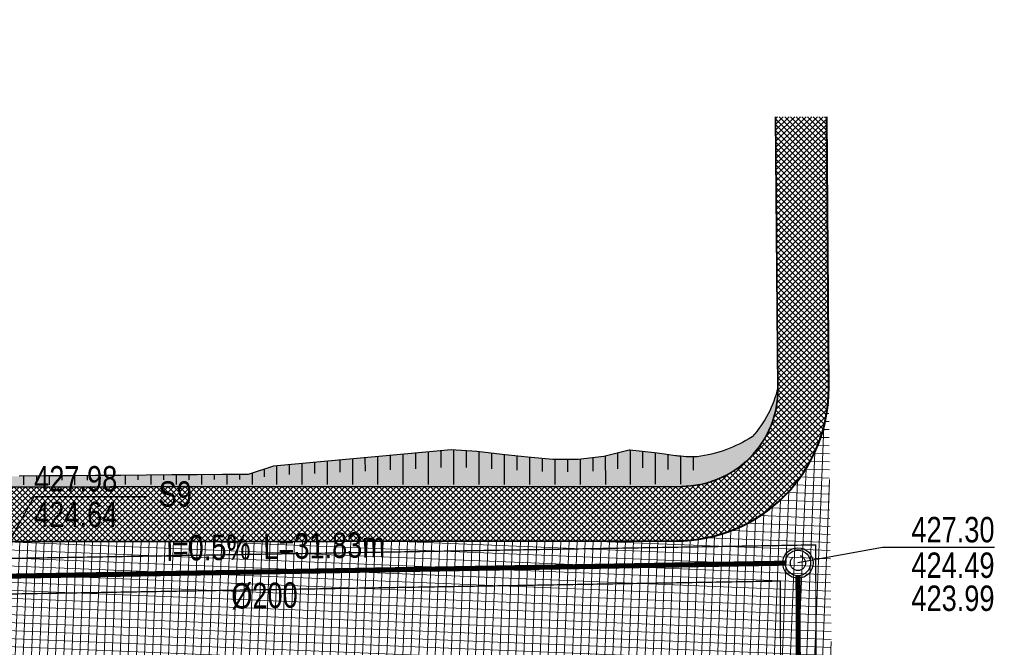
# Model space of a CAD drawing. Header units: metres. Extents: x 7331444 to 14836576, y 5479641 to 11132379.
# Tile 26 of 53: x 7418335 to 7418373, y 5566069 to 5566094. Entities that reach past the tile are written whole.
import ezdxf
from ezdxf.enums import TextEntityAlignment as Align

# ---------------------------------------------------------------- set-up
doc = ezdxf.new("R2010")
doc.units = ezdxf.units.M
doc.linetypes.add('1.5_0.5', pattern=[2, 1.5, -0.5])
doc.linetypes.add('ACAD_ISO02W100', pattern=[15, 12, -3])
for name, color, linetype, lineweight in [('$Koncepcja', 10, 'Continuous', 35), ('$Wymiarowanie', 7, 'Continuous', 9), ('projekt KS', 44, 'Continuous', 30)]:
    doc.layers.add(name, color=color, linetype=linetype, lineweight=lineweight)
for name, color, linetype in [('$ODNOŚNIKI', 7, 'Continuous'), ('$wysarzenie', 7, 'Continuous'), ('C-DROGI-KORYTARZE', 7, 'Continuous'), ('Zakres', 7, 'Continuous')]:
    doc.layers.add(name, color=color, linetype=linetype)

# ---------------------------------------------------------------- blocks, each defined once
blk = doc.blocks.new('droga Potiebni')
at = {"layer": '$Koncepcja', "lineweight": 9, "transparency": 33554610}
h = blk.add_hatch(dxfattribs=at)
h.set_pattern_fill('ANSI37', color=253, scale=0.05)
h.set_pattern_definition([(45, (0, 0), (-0.1122532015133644, 0.1122532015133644), []), (135, (0, 0), (-0.1122532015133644, -0.1122532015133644), [])])
h.paths.add_polyline_path([(7418342.136191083, 5566068.521620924), (7418341.406388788, 5566067.771159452), (7418358.945224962, 5566067.782246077), (7418358.944750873, 5566068.532245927)])
edge = h.paths.add_edge_path()
edge.add_line((7418225.188944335, 5566066.654371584), (7418224.479174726, 5566065.879449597))
edge.add_line((7418224.479174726, 5566065.879449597), (7418271.463018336, 5566067.499672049))
edge.add_arc((7418285.145300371, 5565670.735509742), 397.0000067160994, 90.03621774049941, 91.97504351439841, ccw=False)
edge.add_line((7418284.894349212, 5566067.735437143), (7418335.299169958, 5566067.767298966))
edge.add_line((7418335.299169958, 5566067.767298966), (7418334.523200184, 5566068.516808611))
edge.add_line((7418334.523200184, 5566068.516808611), (7418284.893875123, 5566068.485436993))
edge.add_arc((7418285.145300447, 5565670.735505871), 397.7500105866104, 90.03621775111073, 91.975043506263)
edge.add_line((7418271.437170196, 5566068.249226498), (7418225.188944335, 5566066.654371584))
h.paths.add_polyline_path([(7418186.852285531, 5566065.332344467), (7418186.135887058, 5566064.550185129), (7418218.406082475, 5566065.670021), (7418217.611284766, 5566066.393058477)])
edge = h.paths.add_edge_path()
edge.add_line((7418145.709186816, 5566065.964820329), (7418144.84892375, 5566065.31860538))
edge.add_arc((7418165.883506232, 5566226.955687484), 162.9999999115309, 262.5855022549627, 271.9750435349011)
edge.add_line((7418171.501168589, 5566064.052520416), (7418180.069423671, 5566064.347993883))
edge.add_line((7418180.069423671, 5566064.347993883), (7418179.274625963, 5566065.07103136))
edge.add_line((7418179.274625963, 5566065.07103136), (7418171.475320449, 5566064.802074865))
edge.add_arc((7418165.883506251, 5566226.955687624), 162.2500000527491, 262.8573018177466, 271.97504352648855, ccw=False)
edge = h.paths.add_edge_path()
edge.add_line((7418092.703852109, 5566079.447643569), (7418099.899301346, 5566077.302837))
edge.add_line((7418099.899301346, 5566077.302837), (7418098.952632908, 5566076.806415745))
edge.add_line((7418098.952632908, 5566076.806415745), (7418100.676673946, 5566076.293585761))
edge.add_line((7418100.676673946, 5566076.293585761), (7418100.151921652, 5566077.227536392))
edge.add_line((7418100.151921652, 5566077.227536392), (7418107.355813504, 5566075.080213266))
edge.add_line((7418107.355813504, 5566075.080213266), (7418106.414771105, 5566074.586742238))
edge.add_line((7418106.414771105, 5566074.586742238), (7418119.410269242, 5566070.721125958))
edge.add_arc((7418165.883502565, 5566226.955674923), 162.9999868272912, 253.4344634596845, 254.1244864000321)
edge.add_line((7418121.295153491, 5566070.172784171), (7418120.76378477, 5566071.105524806))
edge.add_arc((7418125.781728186, 5566090.312614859), 19.85175217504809, 251.929895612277, 255.35846495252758, ccw=False)
edge.add_line((7418119.624103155, 5566071.439996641), (7418092.703852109, 5566079.447643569))
h.paths.add_polyline_path([(7418085.553761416, 5566081.574496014), (7418084.601663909, 5566081.075227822), (7418093.231720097, 5566078.508147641), (7418092.703852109, 5566079.447643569)])
h.paths.add_polyline_path([(7417955.25261023, 5566119.894205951), (7417954.731849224, 5566120.837222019), (7417952.072061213, 5566121.648727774), (7417950.917479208, 5566121.21686165)])
h.paths.add_polyline_path([(7417973.248931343, 5566114.415681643), (7417972.71968353, 5566115.349103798), (7417961.914985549, 5566118.645635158), (7417960.986873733, 5566118.167611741)])
h.paths.add_polyline_path([(7418004.335007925, 5566104.951195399), (7418003.833081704, 5566105.882974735), (7418000.350337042, 5566106.918945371), (7417979.939159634, 5566113.14642961), (7417978.998199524, 5566112.661788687), (7418000.133984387, 5566106.200823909)])
h.paths.add_polyline_path([(7418034.141393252, 5566096.105240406), (7418033.627149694, 5566097.02048766), (7418011.033960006, 5566103.741015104), (7418010.106381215, 5566103.254604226)])
h.paths.add_polyline_path([(7418049.982115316, 5566091.373093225), (7418049.44811808, 5566092.323497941), (7418040.828027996, 5566094.878528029), (7418039.903389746, 5566094.393659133)])
h.paths.add_polyline_path([(7418056.655125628, 5566090.170629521), (7418055.730487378, 5566089.685760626), (7418078.880751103, 5566082.776959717), (7418078.352883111, 5566083.716455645)])
edge = h.paths.add_edge_path()
edge.add_line((7417934.69042922, 5566226.177766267), (7417935.405242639, 5566226.953943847))
edge.add_arc((7417338.293490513, 5566199.336974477), 597.7500661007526, 2.648095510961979, 3.15946188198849)
edge.add_line((7417935.134982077, 5566232.282011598), (7417934.182876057, 5566249.584045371))
edge.add_line((7417934.182876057, 5566249.584045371), (7417933.434009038, 5566249.542836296))
edge.add_line((7417933.434009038, 5566249.542836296), (7417934.38612207, 5566232.240675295))
edge.add_arc((7417321.434714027, 5566198.43656751), 613.8828441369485, 2.590062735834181, 3.1566493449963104, ccw=False)
edge = h.paths.add_edge_path()
edge.add_line((7417935.291440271, 5566199.782434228), (7417936.0442969, 5566200.525805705))
edge.add_arc((7417365.660591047, 5566199.484340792), 570.3846566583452, 0.1046163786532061, 2.007149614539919)
edge.add_line((7417935.695296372, 5566219.461609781), (7417934.929794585, 5566220.174430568))
edge.add_arc((7417344.818711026, 5566199.50978982), 590.4727921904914, 0.02645570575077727, 2.0055767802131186, ccw=False)
edge = h.paths.add_edge_path()
edge.add_line((7417934.64721982, 5566145.274781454), (7417935.404415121, 5566146.082126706))
edge.add_line((7417935.404415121, 5566146.082126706), (7417935.994058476, 5566191.644613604))
edge.add_arc((7417913.758307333, 5566192.052268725), 22.23948766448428, 358.9496958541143, 362.5098428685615)
edge.add_line((7417935.976460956, 5566193.026158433), (7417935.267433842, 5566193.752194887))
edge.add_arc((7417338.29364139, 5566199.336976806), 596.9999151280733, 359.2626479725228, 359.464004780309, ccw=False)
edge.add_line((7417935.244120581, 5566191.654265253), (7417934.64721982, 5566145.274781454))
edge = h.paths.add_edge_path()
edge.add_line((7417935.859142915, 5566138.591439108), (7417934.931456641, 5566139.461500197))
edge.add_arc((7417957.622651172, 5566143.217787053), 23.00000000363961, 189.3994690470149, 238.5827673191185)
edge.add_line((7417945.633525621, 5566123.589723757), (7417945.137462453, 5566124.800877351))
edge.add_arc((7417957.62166217, 5566143.21679123), 22.24862077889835, 191.9989567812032, 235.866544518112, ccw=False)
h = blk.add_hatch(dxfattribs=at)
h.set_pattern_fill('ANSI37', color=253, scale=0.05)
h.set_pattern_definition([(45, (7418366.502168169, 5566070.787023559), (-0.1122532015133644, 0.1122532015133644), []), (135, (7418366.502168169, 5566070.787023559), (-0.1122532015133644, -0.1122532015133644), [])])
edge = h.paths.add_edge_path()
edge.add_line((7418126.193701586, 5566076.50210066), (7418126.028718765, 5566075.88403812))
edge.add_line((7418126.028718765, 5566075.88403812), (7418127.091665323, 5566074.049652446))
edge.add_arc((7418205.227787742, 5566388.18051369), 323.7027210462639, 256.0318580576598, 256.5401508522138)
edge.add_line((7418129.88147859, 5566073.368847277), (7418131.634956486, 5566074.505029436))
edge.add_line((7418131.634956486, 5566074.505029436), (7418131.76408197, 5566075.142562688))
edge.add_arc((7418166.195316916, 5566228.307697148), 156.9874783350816, 255.23781033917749, 257.3306262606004, ccw=False)
h.paths.add_polyline_path([(7418104.420617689, 5566082.900360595), (7418104.23507018, 5566082.277434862), (7418105.244155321, 5566080.412292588), (7418119.886141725, 5566076.056915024), (7418121.688969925, 5566077.074645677), (7418121.860701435, 5566077.717990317)])
h.paths.add_polyline_path([(7418075.935844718, 5566091.373388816), (7418075.734598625, 5566090.696836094), (7418076.716432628, 5566088.898094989), (7418091.40253502, 5566084.529594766), (7418093.268481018, 5566085.539508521), (7418093.4540364, 5566086.162460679)])
h.paths.add_polyline_path([(7418036.681386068, 5566103.049945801), (7418036.493178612, 5566102.417226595), (7418037.506104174, 5566100.561525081), (7418069.616051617, 5566091.010160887), (7418071.421374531, 5566091.97983957), (7418071.622620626, 5566092.656392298)])
h.paths.add_polyline_path([(7418006.780740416, 5566111.944528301), (7418006.595310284, 5566111.321145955), (7418007.608235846, 5566109.465444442), (7418030.317462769, 5566102.699844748), (7418032.179954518, 5566103.70023007), (7418032.324180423, 5566104.346031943)])
h.paths.add_polyline_path([(7417977.523674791, 5566118.588184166), (7417978.066085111, 5566118.423066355), (7418000.419594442, 5566111.603764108), (7418002.28208619, 5566112.604149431), (7418002.467408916, 5566113.227170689), (7417976.684746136, 5566121.091984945), (7417976.490881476, 5566120.444608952)])
h.paths.add_polyline_path([(7417966.316046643, 5566124.275538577), (7417966.115415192, 5566123.679005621), (7417967.077260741, 5566121.776605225), (7417967.843322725, 5566121.541686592), (7417969.860948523, 5566120.926176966), (7417970.329594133, 5566120.783110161), (7417972.179284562, 5566121.73307414), (7417972.380658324, 5566122.405169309)])
edge = h.paths.add_edge_path()
edge.add_line((7417960.017704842, 5566124.260774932), (7417961.855259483, 5566125.128517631))
edge.add_line((7417961.855259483, 5566125.128517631), (7417962.070148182, 5566125.772379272))
edge.add_line((7417962.070148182, 5566125.772379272), (7417957.805658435, 5566127.502725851))
edge.add_arc((7417996.717851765, 5566217.282811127), 97.85000000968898, 242.1726807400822, 246.56728317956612, ccw=False)
edge.add_arc((7417957.625297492, 5566143.219720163), 14.10294496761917, 190.1287739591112, 242.1668389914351, ccw=False)
edge.add_arc((7418040.068907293, 5566157.937750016), 97.849999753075, 179.2629770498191, 190.1229322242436, ccw=False)
edge.add_line((7417942.227003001, 5566159.19640654), (7417942.647062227, 5566191.840309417))
edge.add_arc((7417338.299895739, 5566199.337098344), 604.3936626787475, 359.2892953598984, 360.8237091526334)
edge.add_line((7417942.631100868, 5566208.025826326), (7417940.481320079, 5566207.994917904))
edge.add_arc((7417338.293559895, 5566199.33697791), 602.2499966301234, -0.7106499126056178, 0.8237119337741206, ccw=False)
edge.add_line((7417940.497232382, 5566191.867353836), (7417940.077188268, 5566159.224636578))
edge.add_arc((7418040.068907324, 5566157.937750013), 99.99999978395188, 179.2626479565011, 190.1229322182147)
edge.add_arc((7417957.6231303, 5566143.218137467), 16.25053326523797, 190.1238515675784, 242.2371733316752)
edge.add_arc((7417995.526063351, 5566214.688358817), 97.14932553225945, 242.0909433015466, 248.5614657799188)
edge = h.paths.add_edge_path()
edge.add_line((7418315.601277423, 5566075.154849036), (7418315.6016883, 5566074.504849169))
edge.add_line((7418315.6016883, 5566074.504849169), (7418317.102636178, 5566073.005797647))
edge.add_line((7418317.102636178, 5566073.005797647), (7418360.357815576, 5566073.033140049))
edge.add_arc((7418360.354022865, 5566079.033138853), 6.000000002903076, 270.0362177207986, 360.4009435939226)
edge.add_line((7418366.353875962, 5566079.075125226), (7418366.279309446, 5566089.7306798))
edge.add_line((7418366.279309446, 5566089.7306798), (7418364.255086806, 5566089.7306798))
edge.add_line((7418364.255086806, 5566089.7306798), (7418364.351359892, 5566079.017410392))
edge.add_arc((7418360.551513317, 5566078.983263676), 3.799999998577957, -89.96378230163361, 0.5148655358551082, ccw=False)
edge.add_line((7418360.553915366, 5566075.183264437), (7418315.601277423, 5566075.154849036))
h.paths.add_polyline_path([(7418282.662164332, 5566075.127874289), (7418282.67155895, 5566074.477707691), (7418284.193110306, 5566072.984389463), (7418309.602637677, 5566073.001056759), (7418311.1016892, 5566074.502004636), (7418311.101278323, 5566075.152004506)])
edge = h.paths.add_edge_path()
edge.add_line((7418260.677983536, 5566074.532170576), (7418260.701322, 5566073.893972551))
edge.add_line((7418260.701322, 5566073.893972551), (7418262.25513735, 5566072.449791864))
edge.add_line((7418262.25513735, 5566072.449791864), (7418271.28208129, 5566072.746553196))
edge.add_arc((7418285.145299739, 5565670.735532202), 402.2499842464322, 91.20311347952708, 91.97504354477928, ccw=False)
edge.add_line((7418276.699358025, 5566072.896838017), (7418278.172028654, 5566074.412691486))
edge.add_line((7418278.172028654, 5566074.412691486), (7418278.159943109, 5566075.059325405))
edge.add_arc((7418281.852594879, 5565771.190614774), 303.891146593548, 90.69623143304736, 92.00735069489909)
edge.add_line((7418271.207983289, 5566074.895275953), (7418260.677983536, 5566074.532170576))
edge = h.paths.add_edge_path()
edge.add_line((7418217.669552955, 5566070.897742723), (7418219.095879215, 5566072.43410387))
edge.add_line((7418219.095879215, 5566072.43410387), (7418219.070972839, 5566073.104707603))
edge.add_line((7418219.070972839, 5566073.104707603), (7418171.246133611, 5566071.448124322))
edge.add_arc((7418165.884479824, 5566226.968010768), 155.6122823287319, 258.9910797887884, 271.97452889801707, ccw=False)
edge.add_line((7418136.168475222, 5566074.219388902), (7418136.039231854, 5566073.581273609))
edge.add_line((7418136.039231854, 5566073.581273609), (7418137.216103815, 5566071.836438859))
edge.add_arc((7418165.878521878, 5566226.640124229), 157.4347967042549, 259.5102875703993, 271.9808144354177)
edge.add_line((7418171.320231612, 5566069.299401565), (7418217.669552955, 5566070.897742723))
h.paths.add_polyline_path([(7418223.568588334, 5566073.252447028), (7418223.592778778, 5566072.601119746), (7418225.149713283, 5566071.155693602), (7418254.761198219, 5566072.176835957), (7418256.204327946, 5566073.72952056), (7418256.180453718, 5566074.382369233)])
at = {"layer": '$Wymiarowanie', "lineweight": 9, "ltscale": 5, "transparency": 33554585}
h = blk.add_hatch(dxfattribs=at)
h.set_pattern_fill('ANSI37', color=253, scale=0.09999999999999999, angle=42.69633868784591)
h.set_pattern_definition([(87.6963386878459, (0, 0), (-0.3172434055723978, 0.01276211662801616), []), (177.6963386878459, (0, 0), (-0.01276211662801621, -0.3172434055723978), [])])
edge = h.paths.add_edge_path()
edge.add_line((7417938.676078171, 5566249.83129981), (7417934.182876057, 5566249.584045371))
edge.add_line((7417934.182876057, 5566249.584045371), (7417935.134982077, 5566232.282011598))
edge.add_arc((7417338.293555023, 5566199.336977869), 597.7500015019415, -0.7373520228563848, 3.159461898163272, ccw=False)
edge.add_line((7417935.994058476, 5566191.644613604), (7417935.374493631, 5566143.504119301))
edge.add_arc((7417957.622651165, 5566143.217787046), 22.24999999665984, 179.2626479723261, 253.0329649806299)
edge.add_line((7417951.129623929, 5566121.93626696), (7418000.350337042, 5566106.918945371))
edge.add_line((7418000.350337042, 5566106.918945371), (7418119.624103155, 5566071.439996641))
edge.add_arc((7418165.958122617, 5566227.538543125), 162.8299652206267, 253.4677718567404, 271.9417351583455)
edge.add_line((7418171.475320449, 5566064.802074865), (7418271.437170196, 5566068.249226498))
edge.add_arc((7418285.145300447, 5565670.735505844), 397.7500106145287, 90.03621775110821, 91.97504350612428, ccw=False)
edge.add_line((7418284.893875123, 5566068.485436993), (7418360.509094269, 5566068.533234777))
edge.add_arc((7418360.51288698, 5566062.533235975), 6.000000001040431, 0.7307032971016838, 90.03621772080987, ccw=False)
edge.add_line((7418366.512399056, 5566062.609752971), (7418366.353875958, 5566079.075125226))
edge.add_arc((7418360.354022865, 5566079.033138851), 5.999999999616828, -89.9637822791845, 0.40094362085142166, ccw=False)
edge.add_line((7418360.357815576, 5566073.033140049), (7418284.89103059, 5566072.985436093))
edge.add_arc((7418285.145300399, 5565670.735508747), 402.2500077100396, 90.0362177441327, 91.97504351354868)
edge.add_line((7418271.28208136, 5566072.746553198), (7418171.320231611, 5566069.299401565))
edge.add_arc((7418165.883506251, 5566226.955687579), 157.7500000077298, 253.4344634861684, 271.975043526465, ccw=False)
edge.add_line((7418120.907106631, 5566075.753220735), (7418001.648452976, 5566111.227674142))
edge.add_line((7418001.648452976, 5566111.227674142), (7417967.535706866, 5566121.635529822))
edge.add_arc((7417996.717851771, 5566217.282811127), 100.0000000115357, 242.1726807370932, 253.0329649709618, ccw=False)
edge.add_arc((7417957.46412342, 5566143.101983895), 16.07381722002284, 189.8158901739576, 242.4797227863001, ccw=False)
edge.add_arc((7418040.068907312, 5566157.937750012), 99.99999977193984, 179.2626479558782, 190.1229322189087, ccw=False)
edge.add_line((7417940.077188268, 5566159.224636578), (7417940.493685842, 5566191.586703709))
edge.add_arc((7417338.293556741, 5566199.336977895), 602.2499997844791, 359.2626479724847, 362.9105970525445)
edge.add_arc((7417945.758903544, 5566230.222487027), 6.000000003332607, 93.1594619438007, 182.9105970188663, ccw=False)
edge.add_line((7417945.428213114, 5566236.213367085), (7417948.423650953, 5566236.378712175))
edge.add_line((7417948.423650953, 5566236.378712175), (7417948.203248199, 5566240.371590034))
edge.add_line((7417948.203248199, 5566240.371590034), (7417945.215805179, 5566240.20668625))
edge.add_arc((7417944.885114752, 5566246.197566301), 5.999999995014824, 183.1594619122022, 273.15946191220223, ccw=False)
edge.add_line((7417938.894234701, 5566245.866875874), (7417938.676078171, 5566249.83129981))
at = {"lineweight": 9, "transparency": 33554610}
h = blk.add_hatch(color=253, dxfattribs=at)
h.dxf.hatch_style = 1
h.paths.add_polyline_path([(7418364.35073592, 5566079.060124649, -0.1271994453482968), (7418363.339228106, 5566077.135589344, -0.1110768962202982), (7418361.171777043, 5566076.345742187, -0.03243868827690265), (7418360.53138498, 5566076.364707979), (7418358.512933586, 5566076.606756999), (7418357.498644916, 5566076.357901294), (7418356.498716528, 5566076.244296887), (7418355.498716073, 5566076.244699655), (7418355.071088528, 5566076.279300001), (7418354.075807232, 5566076.374776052), (7418352.498517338, 5566076.55814615), (7418351.498473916, 5566076.626524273), (7418348.393679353, 5566076.338525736), (7418344.498882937, 5566075.977247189), (7418343.49908651, 5566075.654881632), (7418339.772084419, 5566075.624863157), (7418334.169802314, 5566075.579740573), (7418330.169932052, 5566075.54752433), (7418326.999166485, 5566075.523149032), (7418324.499173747, 5566075.510869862), (7418323.499048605, 5566075.70852714), (7418322.498825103, 5566076.061786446), (7418319.396441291, 5566076.128025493), (7418319.25141637, 5566076.118603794), (7418318.498819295, 5566076.069710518), (7418317.498992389, 5566075.795561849), (7418316.565559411, 5566075.685948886), (7418316.504415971, 5566075.708628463), (7418316.100265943, 5566076.755150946), (7418316.101277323, 5566075.155165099), (7418360.553915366, 5566075.183264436, 0.4199647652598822)])
at = {"layer": '$Koncepcja', "color": 253, "lineweight": 40}
for p, q in [((7418366.353875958, 5566079.075125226), (7418366.279354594, 5566089.724228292)), ((7418317.102636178, 5566073.005797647), (7418360.357815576, 5566073.033140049))]:
    blk.add_line(p, q, dxfattribs=at)
at = {"layer": '$Koncepcja', "color": 253, "lineweight": 35, "ltscale": 7, "flags": 128}
blk.add_lwpolyline([(7418315.601277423, 5566075.154849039), (7418360.553915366, 5566075.183264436, 0.4166625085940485), (7418364.351359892, 5566079.017410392), (7418364.255086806, 5566089.7306798)], format="xyb", dxfattribs=at)
at = {"layer": '$Koncepcja', "color": 253, "lineweight": 40}
blk.add_arc((7418360.354022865, 5566079.033138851), 6.000000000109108, 270.0362177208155, 0.4009436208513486, dxfattribs=at)
at = {"color": 253, "flags": 128}
blk.add_lwpolyline([(7418364.3509672, 5566079.061109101, -0.1272586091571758), (7418363.339228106, 5566077.135589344, -0.1110768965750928), (7418361.171777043, 5566076.345742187)], format="xyb", dxfattribs=at)
at = {"layer": 'C-DROGI-KORYTARZE', "color": 253, "linetype": 'Continuous', "lineweight": -3}
for p, q in [((7418351.498473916, 5566076.626524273, 428.6139923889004), (7418350.498532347, 5566076.533770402, 428.5738377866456)), ((7418350.592654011, 5566076.542501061, 428.577617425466), (7418350.59346662, 5566075.256968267, 427.7205953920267)), ((7418351.090516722, 5566076.588682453, 428.5976100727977), (7418351.090937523, 5566075.922982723, 428.1538101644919)), ((7418352.498517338, 5566076.55814615, 428.5467256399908), (7418351.498473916, 5566076.626524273, 428.6139923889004)), ((7418351.588555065, 5566076.620364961, 428.607933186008), (7418351.589416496, 5566075.257597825, 427.6994215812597)), ((7418352.087390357, 5566076.586257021, 428.5743796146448), (7418352.087810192, 5566075.922085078, 428.1315982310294)), ((7418353.498591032, 5566076.441881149, 428.4475342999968), (7418352.498517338, 5566076.55814615, 428.5467256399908)), ((7418352.585842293, 5566076.547994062, 428.5380643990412), (7418352.586657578, 5566075.2582282, 427.6782203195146)), ((7418358.498487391, 5566076.607419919, 428.4494868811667), (7418357.498644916, 5566076.357901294, 428.3048224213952)), ((7418358.52737978, 5566076.606094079, 428.4479765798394), (7418358.498487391, 5566076.607419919, 428.4494868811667)), ((7418359.49855725, 5566076.497219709, 428.3543387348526), (7418358.52737978, 5566076.606094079, 428.4479765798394)), ((7418358.53253106, 5566076.605516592, 428.4474799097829), (7418358.533380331, 5566075.261987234, 427.5517934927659)), ((7418359.029418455, 5566076.549812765, 428.3995716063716), (7418359.029825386, 5566075.906057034, 427.9704010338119)), ((7418346.498766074, 5566076.162754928, 428.4132193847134), (7418345.498824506, 5566076.070001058, 428.3730647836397)), ((7418347.498707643, 5566076.255508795, 428.4533739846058), (7418346.498766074, 5566076.162754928, 428.4132193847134)), ((7418346.609752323, 5566076.173049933, 428.4176762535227), (7418346.610332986, 5566075.254450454, 427.8052764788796)), ((7418347.107615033, 5566076.219231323, 428.4376688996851), (7418347.107919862, 5566075.736998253, 428.1161801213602)), ((7418348.498649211, 5566076.348262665, 428.4935285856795), (7418347.498707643, 5566076.255508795, 428.4533739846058)), ((7418347.605477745, 5566076.265412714, 428.4576615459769), (7418347.606116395, 5566075.255079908, 427.7841062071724)), ((7418348.103340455, 5566076.311594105, 428.4776541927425), (7418348.103674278, 5566075.78349437, 428.1255876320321)), ((7418349.498590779, 5566076.441016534, 428.5336831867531), (7418348.498649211, 5566076.348262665, 428.4935285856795)), ((7418348.601203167, 5566076.357775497, 428.4976468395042), (7418348.601899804, 5566075.255709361, 427.7629359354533)), ((7418349.099065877, 5566076.403956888, 428.5176394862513), (7418349.099428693, 5566075.829990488, 428.1349951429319)), ((7418350.498532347, 5566076.533770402, 428.5738377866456), (7418349.498590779, 5566076.441016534, 428.5336831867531)), ((7418349.596928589, 5566076.450138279, 428.5376321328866), (7418349.597683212, 5566075.256338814, 427.7417656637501)), ((7418350.0947913, 5566076.49631967, 428.5576247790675), (7418350.095183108, 5566075.876486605, 428.1444026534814)), ((7418353.082497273, 5566076.490254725, 428.4888041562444), (7418353.082886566, 5566075.874398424, 428.0782332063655)), ((7418354.498664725, 5566076.325616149, 428.3483429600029), (7418353.498591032, 5566076.441881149, 428.4475342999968)), ((7418353.579152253, 5566076.432515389, 428.4395439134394), (7418353.579894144, 5566075.258856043, 427.6571041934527)), ((7418354.075807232, 5566076.374776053, 428.3902836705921), (7418354.07615983, 5566075.816973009, 428.0184149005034)), ((7418355.498716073, 5566076.244699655, 428.2727172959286), (7418354.498664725, 5566076.325616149, 428.3483429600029)), ((7418354.572717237, 5566076.319624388, 428.3427429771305), (7418354.573387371, 5566075.259484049, 427.6359826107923)), ((7418355.071088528, 5566076.279300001, 428.3050552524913), (7418355.071410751, 5566075.769549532, 427.9652215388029)), ((7418356.498716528, 5566076.244296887, 428.2507674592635), (7418355.498716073, 5566076.244699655, 428.2727172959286)), ((7418355.569691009, 5566076.244671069, 428.2711594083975), (7418355.570313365, 5566075.260114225, 427.6147880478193)), ((7418356.069690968, 5566076.244469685, 428.2601844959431), (7418356.070001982, 5566075.752449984, 427.9321712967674)), ((7418357.498644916, 5566076.357901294, 428.3048224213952), (7418356.498716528, 5566076.244296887, 428.2507674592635)), ((7418356.569237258, 5566076.252308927, 428.254579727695), (7418356.569864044, 5566075.260746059, 427.5935376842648)), ((7418357.066041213, 5566076.308752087, 428.281436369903), (7418357.066372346, 5566075.784906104, 427.9322056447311)), ((7418357.561335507, 5566076.373546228, 428.3138929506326), (7418357.562038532, 5566075.261373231, 427.5724441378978)), ((7418358.046457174, 5566076.494612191, 428.3840838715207), (7418358.046846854, 5566075.878146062, 427.9731063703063)), ((7418359.890803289, 5566076.445697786, 428.3114870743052), (7418359.49855725, 5566076.497219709, 428.3543387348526)), ((7418359.526241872, 5566076.493583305, 428.3513142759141), (7418359.527019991, 5566075.262615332, 427.5306687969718)), ((7418360.231662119, 5566076.400925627, 428.2742493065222), (7418359.890803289, 5566076.445697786, 428.3114870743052)), ((7418360.021983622, 5566076.428467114, 428.2971560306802), (7418360.022352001, 5566075.845697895, 427.9086431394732)), ((7418360.316876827, 5566076.389732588, 428.2649398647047), (7418360.231662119, 5566076.400925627, 428.2742493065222)), ((7418360.338180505, 5566076.386934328, 428.2626125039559), (7418360.316876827, 5566076.389732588, 428.2649398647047)), ((7418360.348832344, 5566076.385535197, 428.261448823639), (7418360.338180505, 5566076.386934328, 428.2626125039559)), ((7418360.354158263, 5566076.384835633, 428.2608669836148), (7418360.348832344, 5566076.385535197, 428.261448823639)), ((7418360.355489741, 5566076.384660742, 428.2607215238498), (7418360.354158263, 5566076.384835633, 428.2608669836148)), ((7418360.355784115, 5566076.384622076, 428.2606893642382), (7418360.355489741, 5566076.384660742, 428.2607215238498)), ((7418360.355990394, 5566076.384594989, 428.2606668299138), (7418360.355784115, 5566076.384622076, 428.2606893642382)), ((7418360.359291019, 5566076.384161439, 428.2603062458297), (7418360.355990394, 5566076.384594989, 428.2606668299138)), ((7418360.372497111, 5566076.382426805, 428.2588635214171), (7418360.359291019, 5566076.384161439, 428.2603062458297)), ((7418360.425377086, 5566076.375976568, 428.2531391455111), (7418360.372497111, 5566076.382426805, 428.2588635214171)), ((7418360.498640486, 5566076.365857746, 428.2450827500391), (7418360.425377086, 5566076.375976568, 428.2531391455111)), ((7418360.53138498, 5566076.364707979, 428.2418399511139), (7418360.498640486, 5566076.365857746, 428.2450827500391)), ((7418360.517873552, 5566076.36518241, 428.2431780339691), (7418360.518569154, 5566075.264753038, 427.5095583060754)), ((7418360.637683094, 5566076.355715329, 428.2307546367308), (7418360.53138498, 5566076.364707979, 428.2418399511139)), ((7418360.744222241, 5566076.349024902, 428.2198906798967), (7418360.637683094, 5566076.355715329, 428.2307546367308)), ((7418360.85095238, 5566076.344661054, 428.2092554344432), (7418360.744222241, 5566076.349024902, 428.2198906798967)), ((7418360.957822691, 5566076.342646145, 428.1988561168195), (7418360.85095238, 5566076.344661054, 428.2092554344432)), ((7418361.064781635, 5566076.343000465, 428.1886997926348), (7418360.957822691, 5566076.342646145, 428.1988561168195)), ((7418361.017167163, 5566076.342842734, 428.1932210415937), (7418361.017496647, 5566075.821605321, 427.8457293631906)), ((7418361.171777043, 5566076.345742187, 428.178793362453), (7418361.064781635, 5566076.343000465, 428.1886997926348)), ((7418344.498882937, 5566075.977247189, 428.3329101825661), (7418343.49908651, 5566075.654881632, 428.139681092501)), ((7418344.137152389, 5566075.860613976, 428.2629990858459), (7418344.137344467, 5566075.556750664, 428.0604235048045)), ((7418345.498824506, 5566076.070001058, 428.3730647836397), (7418344.498882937, 5566075.977247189, 428.3329101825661)), ((7418344.618301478, 5566075.988324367, 428.3377056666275), (7418344.618766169, 5566075.253191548, 427.8476170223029)), ((7418345.116164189, 5566076.034505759, 428.3576983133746), (7418345.11641103, 5566075.644006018, 428.0973650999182)), ((7418345.6140269, 5566076.08068715, 428.377690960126), (7418345.614549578, 5566075.253821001, 427.8264467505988)), ((7418346.111889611, 5566076.126868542, 428.3976836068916), (7418346.112165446, 5566075.690502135, 428.1067726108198)), ((7418335.499125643, 5566075.590447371, 428.2701755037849), (7418334.499130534, 5566075.582393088, 428.2864873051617)), ((7418334.669786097, 5566075.583767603, 428.2837035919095), (7418334.669999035, 5566075.246902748, 428.0591269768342)), ((7418335.169769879, 5566075.587794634, 428.2755479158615), (7418335.169877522, 5566075.417506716, 428.1620226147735)), ((7418336.499120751, 5566075.598501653, 428.2538637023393), (7418335.499125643, 5566075.590447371, 428.2701755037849)), ((7418335.669753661, 5566075.591821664, 428.2673922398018), (7418335.669971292, 5566075.247534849, 428.0378676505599)), ((7418336.169737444, 5566075.595848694, 428.2592365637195), (7418336.169847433, 5566075.421849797, 428.1432372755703)), ((7418336.714861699, 5566075.600239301, 428.2503445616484), (7418336.499120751, 5566075.598501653, 428.2538637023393)), ((7418336.669721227, 5566075.599875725, 428.2510808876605), (7418336.669943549, 5566075.24816695, 428.0166083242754)), ((7418337.499115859, 5566075.606555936, 428.2375519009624), (7418336.714861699, 5566075.600239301, 428.2503445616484)), ((7418337.16970501, 5566075.603902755, 428.2429252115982), (7418337.169817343, 5566075.426192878, 428.1244519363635)), ((7418338.499110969, 5566075.614610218, 428.2212400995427), (7418337.499115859, 5566075.606555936, 428.2375519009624)), ((7418337.669688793, 5566075.607929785, 428.2347695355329), (7418337.669915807, 5566075.248799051, 427.9953489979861)), ((7418338.169672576, 5566075.611956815, 428.2266138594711), (7418338.169787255, 5566075.430535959, 428.1056665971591)), ((7418339.499106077, 5566075.622664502, 428.20492829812), (7418338.499110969, 5566075.614610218, 428.2212400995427)), ((7418338.669656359, 5566075.615983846, 428.2184581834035), (7418338.669888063, 5566075.249431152, 427.9740896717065)), ((7418339.169640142, 5566075.620010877, 428.2103025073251), (7418339.169757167, 5566075.43487904, 428.0868812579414)), ((7418340.499101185, 5566075.630718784, 428.1886164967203), (7418339.499106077, 5566075.622664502, 428.20492829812)), ((7418339.669623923, 5566075.624037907, 428.2021468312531), (7418339.66986032, 5566075.250063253, 427.952830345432)), ((7418340.169607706, 5566075.628064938, 428.1939911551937), (7418340.169727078, 5566075.439222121, 428.0680959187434)), ((7418341.499096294, 5566075.638773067, 428.1723046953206), (7418340.499101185, 5566075.630718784, 428.1886164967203)), ((7418340.669591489, 5566075.632091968, 428.1858354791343), (7418340.669832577, 5566075.250695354, 427.9315710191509)), ((7418341.169575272, 5566075.636118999, 428.1776798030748), (7418341.169696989, 5566075.443565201, 428.0493105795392)), ((7418342.499091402, 5566075.646827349, 428.1559928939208), (7418341.499096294, 5566075.638773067, 428.1723046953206)), ((7418341.669559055, 5566075.640146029, 428.1695241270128), (7418341.669804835, 5566075.251327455, 427.9103116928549)), ((7418342.169542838, 5566075.64417306, 428.1613684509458), (7418342.1696669, 5566075.447908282, 428.0305252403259)), ((7418343.49908651, 5566075.654881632, 428.139681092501), (7418342.499091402, 5566075.646827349, 428.1559928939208)), ((7418342.669526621, 5566075.648200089, 428.1532127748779), (7418342.669777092, 5566075.251959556, 427.8890523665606)), ((7418343.169510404, 5566075.65222712, 428.1450570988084), (7418343.169636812, 5566075.452251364, 428.0117399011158)), ((7418343.661277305, 5566075.707177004, 428.1710274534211), (7418343.66156466, 5566075.252586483, 427.8679670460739))]:
    blk.add_line(p, q, dxfattribs=at)
blk = doc.blocks.new('P. KS')
at = {"layer": 'projekt KS', "color": 7, "const_width": 0.2}
for points in [[(7418364.641741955, 5566072.158085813), (7418333.83468027, 5566071.643016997)], [(7418365.208570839, 5566055.423120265), (7418365.143655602, 5566071.670013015)]]:
    blk.add_lwpolyline(points, dxfattribs=at)
at = {"layer": 'projekt KS', "color": 7}
for radius in [0.6, 0.5]:
    blk.add_circle((7418365.141672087, 5566072.166444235, -428.5000000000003), radius, dxfattribs=at)
at = {"layer": 'projekt KS', "color": 7, "linetype": 'ACAD_ISO02W100', "ltscale": 0.1}
blk.add_circle((7418365.141672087, 5566072.166444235, -428.5000000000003), 0.3, dxfattribs=at)

msp = doc.modelspace()

# ---------------------------------------------------------------- linework, layer by layer
at = {"layer": '$ODNOŚNIKI'}
for p, q in [((7418368.469060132, 5566072.778829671), (7418365.141672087, 5566072.166444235, -428.5000000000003)), ((7418372.879060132, 5566072.778829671), (7418368.469060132, 5566072.778829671))]:
    msp.add_line(p, q, dxfattribs=at)
msp.add_lwpolyline([(7418333.337, 5566071.632), (7418335.0823, 5566074.7806), (7418339.4923, 5566074.7806)], dxfattribs=at)
at = {"color": 6, "lineweight": 50}
msp.add_circle((7417939.891438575, 5566137.207564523), 86496.15429247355, dxfattribs=at)
at = {"layer": 'Zakres', "color": 6, "linetype": '1.5_0.5', "lineweight": 20, "const_width": 0.05, "flags": 128}
for points in [[(7417937.500490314, 5566154.899011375), (7417937.659610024, 5566153.196288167), (7417939.728583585, 5566135.339411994), (7417940.223329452, 5566134.061581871), (7417953.739759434, 5566124.372111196), (7417976.604158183, 5566116.843827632), (7418004.812994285, 5566108.161231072), (7418024.84295213, 5566102.104355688), (7418051.124584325, 5566094.678254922), (7418081.215208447, 5566085.666776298), (7418101.849671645, 5566079.488985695), (7418129.646319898, 5566071.508714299), (7418144.344585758, 5566068.6515903), (7418174.563002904, 5566067.582090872), (7418231.793475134, 5566069.617022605), (7418283.354532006, 5566070.198013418), (7418333.348019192, 5566070.932086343), (7418364.444662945, 5566071.454632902), (7418364.514297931, 5566054.916116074), (7418365.019738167, 5566023.119044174), (7418365.138877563, 5566015.728855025), (7418365.470040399, 5565991.842233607), (7418365.692680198, 5565965.102580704), (7418365.973099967, 5565947.289874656), (7418359.871814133, 5565947.320248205)], [(7417938.889114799, 5566155.0526605), (7417939.04462817, 5566153.327205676), (7417940.657164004, 5566136.152168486), (7417941.267427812, 5566135.035670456), (7417954.381211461, 5566125.634843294), (7417977.029041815, 5566118.177866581), (7418005.221533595, 5566109.500300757), (7418025.235936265, 5566103.448129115), (7418051.515769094, 5566096.022536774), (7418081.616853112, 5566087.007925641), (7418102.243616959, 5566080.832440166), (7418129.973680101, 5566072.871285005), (7418144.503889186, 5566070.046828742), (7418174.562887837, 5566068.982971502), (7418231.760709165, 5566071.016742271), (7418283.336367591, 5566071.597897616), (7418333.325980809, 5566072.331913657), (7418365.838681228, 5566072.878255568), (7418365.914251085, 5566054.930189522), (7418366.419561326, 5566023.141295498), (7418366.538721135, 5566015.749842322), (7418366.869959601, 5565991.857765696), (7418367.092588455, 5565965.119427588), (7418367.395424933, 5565945.882776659), (7418359.916515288, 5565945.920008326)]]:
    msp.add_lwpolyline(points, dxfattribs=at)

# ---------------------------------------------------------------- block references
at = {"layer": '$wysarzenie'}
msp.add_blockref('droga Potiebni', (0, 0), dxfattribs=at)
msp.add_blockref('P. KS', (0, 0))

# ---------------------------------------------------------------- texts
at = {"layer": '$ODNOŚNIKI', "width": 0.8}
for s, p in [('427.98', (7418335.0823, 5566074.9806)), ('S9', (7418339.9823, 5566074.3806)), ('424.64', (7418335.0823, 5566073.5806))]:
    msp.add_text(s, height=1, dxfattribs=at).set_placement(p)
for s, p in [('427.30', (7418372.879060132, 5566072.978829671)), ('424.49', (7418372.879060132, 5566071.578829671)), ('423.99', (7418372.879060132, 5566070.278829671))]:
    msp.add_text(s, height=1, dxfattribs=at).set_placement(p, align=Align.RIGHT)
msp.add_text('i=0.5%', height=1, rotation=1, dxfattribs=at).set_placement((7418343.608178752, 5566072.302416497), align=Align.RIGHT)
for s, p in [('L=31.83m', (7418344.108078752, 5566072.311116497)), ('%%C200', (7418342.847760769, 5566070.366023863))]:
    msp.add_text(s, height=1, rotation=1, dxfattribs=at).set_placement(p)

doc.saveas('drawing.dxf')
